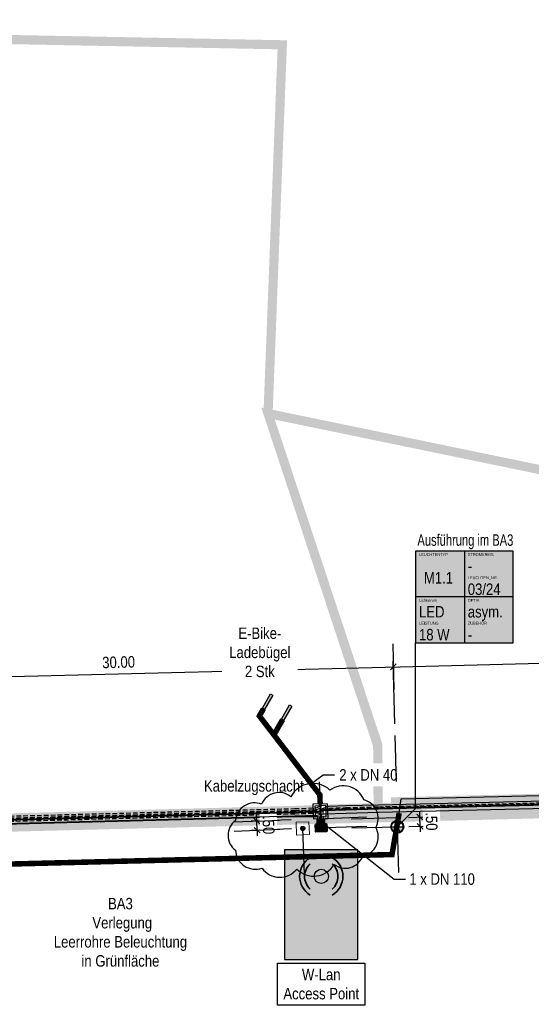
# Model space of a CAD drawing. Header units: metres. Extents: x 32339189 to 32339744, y 5702369 to 5702760.
# Tile 25 of 48: x 32339416 to 32339444, y 5702586 to 5702640. Entities that reach past the tile are written whole.
import ezdxf
from ezdxf import colors
from ezdxf.entities.mleader import LeaderData, LeaderLine
from ezdxf.enums import TextEntityAlignment as Align
from ezdxf.lldxf.tags import DXFTag
from ezdxf.math import Vec2, Vec3

# ---------------------------------------------------------------- set-up
doc = ezdxf.new("R2010")
doc.units = ezdxf.units.M
doc.header["$MEASUREMENT"] = 0
doc.linetypes.add('19', pattern=[0.5, 0.25, -0.25])
doc.linetypes.add('DASHED2', pattern=[0.375, 0.25, -0.125])
for name, color, linetype in [('LRS-Kabel', 5, 'Continuous'), ('LRS_Bauabschnitte', 10, 'Continuous'), ('LRS_BEL_M1.1_Seidenweberleuchte', 10, 'Continuous'), ('LRS_BM', 7, 'Continuous'), ('LRS_Kodierungsfahne_M1.1', 41, 'Continuous'), ('LRS_Kodierungsfahnen', 7, 'Continuous'), ('LRS_L', 7, 'Continuous'), ('LRS_rev_Be', 6, 'Continuous'), ('LRS_TXT', 7, 'Continuous')]:
    doc.layers.add(name, color=color, linetype=linetype)
doc.layers.add('LRS-Trasse und Kabelzugschächte', color=252, linetype='Continuous', lineweight=25)
doc.layers.add('LRS_Detail', color=7, linetype='Continuous', lineweight=25)
doc.styles.add('lrs-1_0250', font='ARIALN.TTF', dxfattribs={"height": 0.625})
doc.styles.add('lrs-txt', font='ARIALN.TTF', dxfattribs={"height": 1})
tags = doc.linetypes.add('2512', pattern=[0.36, 0.18, -0.18]).pattern_tags.tags
tags[6:7] = [DXFTag(74, 4), DXFTag(75, 0), DXFTag(340, '0'), DXFTag(46, 1.0), DXFTag(50, 0.0), DXFTag(44, 0.0), DXFTag(45, 0.0)]
tags[4:5] = [DXFTag(74, 4), DXFTag(75, 0), DXFTag(340, '0'), DXFTag(46, 1.0), DXFTag(50, 0.0), DXFTag(44, 0.0), DXFTag(45, 0.0)]
doc.dimstyles.new('lrs_1_0250', dxfattribs={"dimtxt": 0.625, "dimasz": 0.3125, "dimexe": 0.3125, "dimexo": 0.625, "dimgap": 0.3125, "dimtad": 1, "dimzin": 5, "dimdsep": 46, "dimtxsty": 'lrs-1_0250', "dimblk1": 'OBLIQUE', "dimblk2": 'OBLIQUE', "dimsah": 1, "dimcen": -0.3125, "dimdle": 0.3125, "dimclrd": 256, "dimclre": 256, "dimclrt": 256, "dimadec": 0, "dimazin": 0, "dimtfac": 1, "dimtix": 1, "dimtmove": 2, "dimatfit": 3, "dimldrblk": 'OBLIQUE', "dimfxl": 1, "dimtolj": 1, "dimtzin": 5, "dimlwd": -1, "dimlwe": -1, "dimarcsym": 0})

# ---------------------------------------------------------------- blocks, each defined once
blk = doc.blocks.new('KZS')
at = {"layer": 'LRS-Trasse und Kabelzugschächte'}
for points in [[(32340487.026, 5702640.324), (32340487.826, 5702640.324), (32340487.826, 5702641.124), (32340487.026, 5702641.124)], [(32340487.126, 5702640.424), (32340487.726, 5702640.424), (32340487.726, 5702641.024), (32340487.126, 5702641.024)]]:
    blk.add_lwpolyline(points, close=True, dxfattribs=at)
blk = doc.blocks.new('wlanacess')
at = {"layer": 'LRS_Detail'}
h = blk.add_hatch(color=240, dxfattribs=at)
h.dxf.hatch_style = 1
edge = h.paths.add_edge_path()
edge.add_ellipse((32340483.926, 5702648.652), major_axis=(0.194, 0), ratio=1, start_angle=0, end_angle=360)
at = {"layer": 'LRS_Detail', "color": 240}
blk.add_lwpolyline([(32340483.926, 5702647.033, 1.5, 0, 0), (32340483.926, 5702648.06, 0, 0, 0)], format="xyseb", dxfattribs=at)
blk.add_circle((32340483.926, 5702648.652), 0.194, dxfattribs=at)
at = {"layer": 'LRS_Detail', "color": 6, "lineweight": 35}
for radius, start, end in [(0.591, 120.5095, 239.4905), (0.457, 131.0801, 228.9199), (0.591, 300.5095, 59.4905), (0.457, 311.0801, 48.9199)]:
    blk.add_arc((32340483.926, 5702648.652), radius, start, end, dxfattribs=at)
blk = doc.blocks.new('_OBLIQUE')
at = {"color": 0, "linetype": 'ByBlock'}
blk.add_line((-0.5, -0.5), (0.5, 0.5), dxfattribs=at)
blk = doc.blocks.new('*D39')
at = {"layer": 'DEFPOINTS', "color": 0}
for p in [(32339436.181, 5702604.512), (32339436.275, 5702600.778), (32339406.284, 5702600.025)]:
    blk.add_point(p, dxfattribs=at)
at = {"layer": 'LRS_BM'}
for p, q in [((32339436.259, 5702601.403), (32339436.173, 5702604.824)), ((32339405.878, 5702603.75), (32339436.493, 5702604.52)), ((32339406.268, 5702600.649), (32339406.182, 5702604.071))]:
    blk.add_line(p, q, dxfattribs=at)
at = {"layer": 'LRS_BM', "xscale": 0.3125, "yscale": 0.3125, "zscale": 0.3125}
for p, rotation in [((32339436.181, 5702604.512), 1.439635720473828), ((32339406.19, 5702603.758), 181.4396357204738)]:
    blk.add_blockref('_OBLIQUE', p, dxfattribs=dict(at, rotation=rotation))
at = {"layer": 'LRS_BM', "insert": (32339421.17, 5702604.766), "char_height": 0.625, "attachment_point": 5, "rotation": 1.4396, "style": 'lrs-1_0250', "bg_fill": 3, "box_fill_scale": 1.25, "bg_fill_color": 257, "bg_fill_transparency": 0}
blk.add_mtext('\\A1;30.00', dxfattribs=at)
blk = doc.blocks.new('*D40')
at = {"layer": 'DEFPOINTS', "color": 0}
for p in [(32339436.388, 5702596.282), (32339436.4, 5702595.782)]:
    blk.add_point(p, dxfattribs=at)
at = {"layer": 'LRS_BM'}
for p, q in [((32339437.637, 5702596.313), (32339437.629, 5702596.626)), ((32339437.012, 5702596.297), (32339437.95, 5702596.321)), ((32339437.65, 5702595.813), (32339437.637, 5702596.313)), ((32339437.025, 5702595.798), (32339437.962, 5702595.821)), ((32339437.65, 5702595.813), (32339437.658, 5702595.501))]:
    blk.add_line(p, q, dxfattribs=at)
at = {"layer": 'LRS_BM', "xscale": 0.3125000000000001, "yscale": 0.3125000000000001, "zscale": 0.3125000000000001}
for p, rotation in [((32339437.637, 5702596.313), 271.4396365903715), ((32339437.65, 5702595.813), 91.43963659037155)]:
    blk.add_blockref('_OBLIQUE', p, dxfattribs=dict(at, rotation=rotation))
at = {"layer": 'LRS_BM', "insert": (32339438.275, 5702596.079), "char_height": 0.625, "attachment_point": 5, "rotation": 271.4396, "style": 'lrs-1_0250', "bg_fill": 3, "box_fill_scale": 1.25, "bg_fill_color": 257, "bg_fill_transparency": 0}
blk.add_mtext('\\A1;.50', dxfattribs=at)
at = {"layer": 'DEFPOINTS', "color": 0}
blk.add_point((32339437.637, 5702596.313), dxfattribs=at)
blk = doc.blocks.new('*D41')
at = {"layer": 'DEFPOINTS', "color": 0}
for p in [(32339466.171, 5702605.266), (32339466.265, 5702601.532), (32339436.275, 5702600.778)]:
    blk.add_point(p, dxfattribs=at)
at = {"layer": 'LRS_BM'}
for p, q in [((32339435.868, 5702604.504), (32339466.484, 5702605.274)), ((32339466.249, 5702602.157), (32339466.163, 5702605.578)), ((32339436.259, 5702601.403), (32339436.173, 5702604.824))]:
    blk.add_line(p, q, dxfattribs=at)
at = {"layer": 'LRS_BM', "xscale": 0.3125, "yscale": 0.3125, "zscale": 0.3125}
for p, rotation in [((32339466.171, 5702605.266), 1.439635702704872), ((32339436.181, 5702604.512), 181.4396357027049)]:
    blk.add_blockref('_OBLIQUE', p, dxfattribs=dict(at, rotation=rotation))
at = {"layer": 'LRS_BM', "insert": (32339451.16, 5702605.52), "char_height": 0.625, "attachment_point": 5, "rotation": 1.4396, "style": 'lrs-1_0250', "bg_fill": 3, "box_fill_scale": 1.25, "bg_fill_color": 257, "bg_fill_transparency": 0}
blk.add_mtext('\\A1;30.00', dxfattribs=at)
blk = doc.blocks.new('LRS_LF_1_250')
blk.add_hatch(color=256).paths.add_polyline_path([(0, 0), (5.333, 0), (5.333, 5), (0, 5)])
at = {"color": 7}
for p, q in [((2.667, 5), (2.667, 0)), ((5.333, 2.5), (0, 2.5))]:
    blk.add_line(p, q, dxfattribs=at)
blk.add_lwpolyline([(0, 0), (5.333, 0), (5.333, 5), (0, 5)], close=True, dxfattribs=at)
at = {"color": 7, "style": 'lrs-txt'}
for tag, height, p in [('LEUCHTENTYP', 0.156, (0.187, 4.812)), ('STROMKREIS', 0.156, (2.854, 4.812)), ('F1', 0.625, (2.854, 4.188)), ('LEUCHTEN_NR.', 0.156, (2.854, 3.546)), ('00/00', 0.625, (2.854, 2.919)), ('LAMPEN', 0.156, (0.187, 2.312)), ('OPTIK', 0.156, (2.854, 2.312)), ('-', 0.625, (0.187, 1.688)), ('-', 0.625, (2.854, 1.688)), ('LEISTUNG', 0.156, (0.187, 1.062)), ('ZUBEHÖR', 0.156, (2.854, 1.062)), ('-W', 0.625, (0.187, 0.438)), ('-', 0.625, (2.854, 0.438))]:
    blk.add_attdef(tag, text='', height=height, dxfattribs=at).set_placement(p, align=Align.MIDDLE_LEFT)
blk.add_attdef('TYP', text='', height=0.625, dxfattribs=at).set_placement((1.253, 3.543), align=Align.MIDDLE_CENTER)
blk = doc.blocks.new('_None')
blk = doc.blocks.new('LRS_Leuchte_01_1_250')
h = blk.add_hatch(color=256)
h.paths.add_polyline_path([(-0.5, 0, 1), (0.5, 0, 1)])
h.paths.add_polyline_path([(0.45, 0, -1), (-0.45, 0, -1)], flags=16)
h.paths.add_polyline_path([(0, 0), (0.225, 0.39, 0.267949), (-0.225, 0.39)], flags=16)
h.paths.add_polyline_path([(0, 0), (-0.45, 0, 0.267949), (-0.225, -0.39)], flags=0)
h.paths.add_polyline_path([(0.225, -0.39, 0.267949), (0.45, 0), (0, 0)], flags=16)
for p, q in [((-0.45, 0), (0.45, 0)), ((-0.225, -0.39), (0.225, 0.39)), ((0.225, -0.39), (-0.225, 0.39))]:
    blk.add_line(p, q)
for radius in [0.5, 0.45]:
    blk.add_circle((0, 0), radius)
blk = doc.blocks.new('*D108')
at = {"layer": 'DEFPOINTS', "color": 0}
for p in [(32339431.218, 5702596.191), (32339431.237, 5702595.692)]:
    blk.add_point(p, dxfattribs=at)
at = {"layer": 'LRS_BM'}
for p, q in [((32339430.593, 5702596.168), (32339428.407, 5702596.085)), ((32339428.719, 5702596.096), (32339428.707, 5702596.409)), ((32339428.738, 5702595.597), (32339428.719, 5702596.096)), ((32339430.612, 5702595.668), (32339428.426, 5702595.585)), ((32339428.738, 5702595.597), (32339428.75, 5702595.285))]:
    blk.add_line(p, q, dxfattribs=at)
at = {"layer": 'LRS_BM', "xscale": 0.3125, "yscale": 0.3125, "zscale": 0.3125}
for p, rotation in [((32339428.719, 5702596.096), 272.1766097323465), ((32339428.738, 5702595.597), 92.17660973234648)]:
    blk.add_blockref('_OBLIQUE', p, dxfattribs=dict(at, rotation=rotation))
at = {"layer": 'LRS_BM', "insert": (32339429.36, 5702595.871), "char_height": 0.625, "attachment_point": 5, "rotation": 272.1766, "style": 'lrs-1_0250', "bg_fill": 3, "box_fill_scale": 1.25, "bg_fill_color": 257, "bg_fill_transparency": 0}
blk.add_mtext('\\A1;.50', dxfattribs=at)
at = {"layer": 'DEFPOINTS', "color": 0}
blk.add_point((32339428.719, 5702596.096), dxfattribs=at)

msp = doc.modelspace()

# ---------------------------------------------------------------- hatches: boundary and pattern name
at = {"layer": 'LRS_Detail'}
h = msp.add_hatch(color=1, dxfattribs=at)
h.dxf.hatch_style = 1
edge = h.paths.add_edge_path()
edge.add_arc((32339431.237, 5702595.692), 0.114, 316.0502, 676.0502)
msp.add_hatch(color=254, dxfattribs=at).paths.add_polyline_path([(32339430.244, 5702588.53), (32339430.244, 5702594.53), (32339434.244, 5702594.53), (32339434.244, 5702588.53)])

# ---------------------------------------------------------------- linework, layer by layer
at = {"layer": 'LRS-Trasse und Kabelzugschächte'}
for points, const_width in [([(32339430.13, 5702601.628), (32339429.683, 5702600.848)], 0.3), ([(32339436.057, 5702596.941), (32339476.667, 5702597.918)], 0.9), ([(32339431.802, 5702596.614), (32339430.803, 5702596.576), (32339384.483, 5702595.362), (32339368.313, 5702594.212), (32339367.318, 5702594.114)], 0.7), ([(32339436.502, 5702596.532), (32339436.113, 5702594.268), (32339421.269, 5702593.901), (32339410.913, 5702593.641), (32339394.811, 5702593.236), (32339388.196, 5702593.07), (32339384.959, 5702592.989), (32339384.84, 5702592.938), (32339384.08, 5702592.612), (32339382.559, 5702591.961), (32339381.039, 5702591.31), (32339380.658, 5702591.147), (32339380.58, 5702591.113), (32339380.557, 5702591.102), (32339380.371, 5702591.012), (32339379.627, 5702590.65), (32339378.972, 5702590.331)], 0.3), ([(32339432.599, 5702596.694), (32339433.599, 5702596.732), (32339436.96, 5702596.813)], 0.6), ([(32339432.236, 5702595.73), (32339432.217, 5702596.229)], 0.5)]:
    msp.add_lwpolyline(points, dxfattribs=dict(at, const_width=const_width))
at = {"layer": 'LRS_Bauabschnitte', "color": 242, "linetype": '19', "ltscale": 20, "true_color": 0xcd2027, "const_width": 0.5}
for points in [[(32339383.619, 5702639.579), (32339391.05, 5702639.224), (32339430.118, 5702638.47), (32339429.337, 5702618.341), (32339435.331, 5702600.209), (32339435.36, 5702596.276), (32339384.529, 5702594.994, 0.096346)], [(32339505.879, 5702598.041), (32339484.532, 5702597.506), (32339435.36, 5702596.271), (32339435.331, 5702600.27), (32339429.337, 5702618.341), (32339453.815, 5702613.295), (32339481.014, 5702610.994), (32339481.848, 5702621.985, -0.137319), (32339500.15, 5702614.345, -0.141574)], [(32339384.529, 5702594.994), (32339435.36, 5702596.271), (32339484.532, 5702597.506), (32339505.879, 5702598.041), (32339504.824, 5702597.773, 0.014634), (32339497.738, 5702595.667, 0.027349), (32339485.468, 5702590.884, 0.042885), (32339454.246, 5702572.787, -0.06248), (32339468.725, 5702576.367), (32339470.236, 5702576.522, -0.065547), (32339486.438, 5702575.871), (32339486.233, 5702562.973), (32339484.22, 5702521.07), (32339400.457, 5702524.615), (32339397.767, 5702520.682), (32339397.618, 5702516.676), (32339390.638, 5702516.972), (32339390.324, 5702509.543), (32339388.225, 5702509.619), (32339388.136, 5702507.621), (32339353.964, 5702509.139)]]:
    msp.add_lwpolyline(points, format="xyb", dxfattribs=at)
at = {"layer": 'LRS_Detail', "color": 1}
msp.add_circle((32339431.237, 5702595.692), 0.114, dxfattribs=at)

# ---------------------------------------------------------------- block references
at = {"layer": 'LRS-Trasse und Kabelzugschächte', "rotation": 2.181641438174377}
msp.add_blockref('KZS', (239472.279, -1227036.201), dxfattribs=at)

# ---------------------------------------------------------------- next in the draw order: texts
at = {"layer": 'LRS_TXT', "insert": (32339432.244, 5702588.03), "char_height": 0.625, "attachment_point": 2, "style": 'lrs-1_0250', "bg_fill": 19, "box_fill_scale": 1.5, "bg_fill_color": 256, "bg_fill_transparency": 0}
msp.add_mtext('W-Lan \\PAccess Point', dxfattribs=at)

# ---------------------------------------------------------------- next in the draw order: dimensions: what is measured, and where the dimension line sits
at = {"layer": 'LRS_BM'}
dim = msp.add_aligned_dim(p1=(32339406.284, 5702600.025), p2=(32339436.275, 5702600.778), distance=3.735, dimstyle='lrs_1_0250', override={"dimtfill": 1}, dxfattribs=at)
dim.commit()
dim.dimension.update_dxf_attribs({"geometry": '*D39', "text_midpoint": (32339421.17, 5702604.766)})

# ---------------------------------------------------------------- next in the draw order: hatches: boundary and pattern name
at = {"layer": 'LRS_L'}
h = msp.add_hatch(color=256, dxfattribs=at)
h.dxf.hatch_style = 1
h.paths.add_polyline_path([(32339429.472, 5702603.035), (32339429.594, 5702602.965), (32339429.146, 5702602.184), (32339429.025, 5702602.254)])
h = msp.add_hatch(color=256, dxfattribs=at)
h.dxf.hatch_style = 1
h.paths.add_polyline_path([(32339430.517, 5702602.443), (32339430.638, 5702602.374), (32339430.19, 5702601.593), (32339430.069, 5702601.663)])

# ---------------------------------------------------------------- next in the draw order: linework, layer by layer
at = {"layer": 'LRS_Detail', "color": 1}
for points in [[(32339429.472, 5702603.035), (32339429.594, 5702602.965), (32339429.146, 5702602.184), (32339429.025, 5702602.254), (32339429.472, 5702603.035)], [(32339430.517, 5702602.443), (32339430.638, 5702602.374), (32339430.19, 5702601.593), (32339430.069, 5702601.663), (32339430.517, 5702602.443)]]:
    msp.add_lwpolyline(points, close=True, dxfattribs=at)

# ---------------------------------------------------------------- next in the draw order: texts
at = {"layer": 'LRS_TXT', "insert": (32339428.888, 5702605.301, 1), "char_height": 0.625, "width": 3.5, "attachment_point": 5, "style": 'lrs-1_0250', "bg_fill": 3, "box_fill_scale": 1.5, "bg_fill_color": 256, "bg_fill_transparency": 0}
msp.add_mtext('E-Bike-\\PLadebügel\\P2 Stk', dxfattribs=at)

# ---------------------------------------------------------------- next in the draw order: dimensions: what is measured, and where the dimension line sits
at = {"layer": 'LRS_BM'}
dim = msp.add_aligned_dim(p1=(32339436.275, 5702600.778), p2=(32339466.265, 5702601.532), distance=3.735, dimstyle='lrs_1_0250', override={"dimtfill": 1}, dxfattribs=at)
dim.commit()
dim.dimension.update_dxf_attribs({"geometry": '*D41', "text_midpoint": (32339451.16, 5702605.52)})

# ---------------------------------------------------------------- next in the draw order: linework, layer by layer
at = {"layer": 'LRS_Kodierungsfahne_M1.1', "color": 7}
msp.add_lwpolyline([(32339436.4, 5702595.782), (32339437.4, 5702596.782), (32339437.4, 5702605.833)], dxfattribs=at)

# ---------------------------------------------------------------- next in the draw order: block references
at = {"layer": 'LRS_Kodierungsfahne_M1.1'}
ref = msp.add_blockref('LRS_LF_1_250', (32339437.4, 5702605.833), dxfattribs=at)
ref.add_attrib('00/00', '03/24', dxfattribs={"layer": 'LRS_Kodierungsfahnen', "height": 0.625, "style": 'lrs-txt'}).set_placement((32339440.254, 5702608.753), align=Align.MIDDLE_LEFT)
ref.add_attrib('LEUCHTEN_NR.', 'LEUCHTEN_NR.', dxfattribs={"layer": 'LRS_Kodierungsfahnen', "height": 0.15625, "style": 'lrs-txt'}).set_placement((32339440.254, 5702609.379), align=Align.MIDDLE_LEFT)
ref.add_attrib('-', '-', dxfattribs={"layer": 'LRS_Kodierungsfahnen', "height": 0.625, "style": 'lrs-txt'}).set_placement((32339440.254, 5702606.271), align=Align.MIDDLE_LEFT)
ref.add_attrib('ZUBEHÖR', 'ZUBEHÖR', dxfattribs={"layer": 'LRS_Kodierungsfahnen', "height": 0.1562, "style": 'lrs-txt'}).set_placement((32339440.254, 5702606.896), align=Align.MIDDLE_LEFT)
ref.add_attrib('-W', '18 W', dxfattribs={"layer": 'LRS_Kodierungsfahnen', "height": 0.625, "style": 'lrs-txt'}).set_placement((32339437.588, 5702606.271), align=Align.MIDDLE_LEFT)
ref.add_attrib('LEISTUNG', 'LEISTUNG', dxfattribs={"layer": 'LRS_Kodierungsfahnen', "height": 0.1562, "style": 'lrs-txt'}).set_placement((32339437.588, 5702606.896), align=Align.MIDDLE_LEFT)
ref.add_attrib('-', 'LED', dxfattribs={"layer": 'LRS_Kodierungsfahnen', "height": 0.625, "style": 'lrs-txt'}).set_placement((32339437.588, 5702607.521), align=Align.MIDDLE_LEFT)
ref.add_attrib('LAMPEN', 'Lichtstrom', dxfattribs={"layer": 'LRS_Kodierungsfahnen', "height": 0.1562, "style": 'lrs-txt'}).set_placement((32339437.588, 5702608.146), align=Align.MIDDLE_LEFT)
ref.add_attrib('-', 'asym.', dxfattribs={"layer": 'LRS_Kodierungsfahnen', "height": 0.625, "style": 'lrs-txt'}).set_placement((32339440.254, 5702607.521), align=Align.MIDDLE_LEFT)
ref.add_attrib('OPTIK', 'OPTIK', dxfattribs={"layer": 'LRS_Kodierungsfahnen', "height": 0.1562, "style": 'lrs-txt'}).set_placement((32339440.254, 5702608.146), align=Align.MIDDLE_LEFT)
ref.add_attrib('F1', '-', dxfattribs={"layer": 'LRS_Kodierungsfahnen', "height": 0.625, "style": 'lrs-txt'}).set_placement((32339440.254, 5702610.021), align=Align.MIDDLE_LEFT)
ref.add_attrib('STROMKREIS', 'STROMKREIS', dxfattribs={"layer": 'LRS_Kodierungsfahnen', "height": 0.1562, "style": 'lrs-txt'}).set_placement((32339440.254, 5702610.646), align=Align.MIDDLE_LEFT)
ref.add_attrib('TYP', 'M1.1', dxfattribs={"layer": 'LRS_Kodierungsfahnen', "height": 0.625, "style": 'lrs-txt'}).set_placement((32339438.653, 5702609.376), align=Align.MIDDLE_CENTER)
ref.add_attrib('LEUCHTENTYP', 'LEUCHTENTYP', dxfattribs={"layer": 'LRS_Kodierungsfahnen', "height": 0.15625, "style": 'lrs-txt'}).set_placement((32339437.588, 5702610.646), align=Align.MIDDLE_LEFT)

# ---------------------------------------------------------------- next in the draw order: texts
at = {"layer": 'LRS_Kodierungsfahne_M1.1', "color": 7, "insert": (32339437.5, 5702610.933), "char_height": 0.625, "attachment_point": 7, "style": 'lrs-1_0250', "bg_fill": 3, "box_fill_scale": 1.1, "bg_fill_color": 257, "bg_fill_transparency": 0}
msp.add_mtext('{\\W0.85;Ausführung im BA3}', dxfattribs=at)

# ---------------------------------------------------------------- next in the draw order: leaders
at = {"layer": 'LRS-Trasse und Kabelzugschächte', "color": 7}
ml = msp.add_multileader_mtext('Standard', dxfattribs=at)
ml.set_content('2 x DN 40', color=7, style='lrs-1_0250')
ml.set_leader_properties(color=256, linetype='ByLayer', lineweight=30)
ml.set_arrow_properties(name='NONE')
ml.build(insert=Vec2(0, 0))
ml.multileader.update_dxf_attribs({"dogleg_length": 0.625, "arrow_head_size": 0.625})
ctx = ml.context
ctx.base_point, ctx.char_height, ctx.arrow_head_size, ctx.landing_gap_size, ctx.plane_origin = Vec3(32339432.97, 5702598.612), 0.625, 0.625, 0.312, Vec3(32339432.32, 5702601.54)
ctx.text_align_type = 2
notes = []
notes.append((ctx, [(0, (1, 1, 0), (32339432.345, 5702598.612), (1, 0), 0.625, [(0, [(32339431.657, 5702598.112)], 256, [])])]))
ctx.mtext.insert, ctx.mtext.alignment = Vec3(32339436.41, 5702598.93), 3
ctx.mtext.has_bg_fill, ctx.mtext.bg_color, ctx.mtext.bg_scale_factor, ctx.mtext.bg_transparency, ctx.mtext.use_window_bg_color = 1, -1027028792, 1.5, 0, 1
for ctx, leaders in notes:
    for number, flags, end, landing, length, lines in leaders:
        leader = LeaderData()
        leader.index, (leader.has_last_leader_line, leader.has_dogleg_vector, leader.attachment_direction) = number, flags
        leader.last_leader_point, leader.dogleg_vector, leader.dogleg_length = Vec3(end), Vec3(landing), length
        for number, points, colour, breaks in lines:
            line = LeaderLine()
            line.index, line.vertices, line.color, line.breaks = number, Vec3.list(points), colors.encode_raw_color(colour), breaks
            leader.lines.append(line)
        ctx.leaders.append(leader)

# ---------------------------------------------------------------- next in the draw order: hatches: boundary and pattern name
at = {"layer": 'LRS_Detail', "lineweight": 50}
h = msp.add_hatch(color=254, dxfattribs=at)
h.dxf.hatch_style = 1
h.paths.add_polyline_path([(32339431.928, 5702595.917), (32339431.944, 5702595.517), (32339432.544, 5702595.543), (32339432.527, 5702595.942)])

# ---------------------------------------------------------------- next in the draw order: linework, layer by layer
at = {"layer": 'LRS-Kabel', "color": 230, "linetype": 'DASHED2'}
for points in [[(32339324.598, 5702592.504), (32339327.597, 5702591.276), (32339345.346, 5702591.135, -0.046311), (32339365.511, 5702594.136), (32339366.9, 5702594.273), (32339368.296, 5702594.411), (32339384.473, 5702595.562), (32339430.796, 5702596.776), (32339431.975, 5702596.821), (32339432.141, 5702596.895), (32339432.118, 5702597.512), (32339428.837, 5702601.785), (32339429.085, 5702602.219)], [(32339324.56, 5702592.412), (32339327.577, 5702591.176), (32339345.358, 5702591.035, -0.046344), (32339365.519, 5702594.036), (32339366.91, 5702594.174), (32339368.305, 5702594.312), (32339384.478, 5702595.462), (32339430.799, 5702596.676), (32339431.998, 5702596.721), (32339432.244, 5702596.831), (32339432.217, 5702597.548), (32339429.683, 5702600.848), (32339430.13, 5702601.628)]]:
    msp.add_lwpolyline(points, format="xyb", dxfattribs=at)
for points in [[(32339435.373, 5702596.876), (32339477.018, 5702597.876), (32339477.051, 5702597.4)], [(32339432.386, 5702595.735), (32339432.347, 5702596.739), (32339432.667, 5702596.797), (32339433.596, 5702596.832), (32339435.373, 5702596.876)]]:
    msp.add_lwpolyline(points, dxfattribs=at)
at = {"layer": 'LRS-Kabel', "color": 6}
msp.add_lwpolyline([(32339432.286, 5702595.732), (32339432.246, 5702596.762), (32339432.665, 5702596.904), (32339433.593, 5702596.939), (32339435.37, 5702596.982)], dxfattribs=at)
at = {"layer": 'LRS-Trasse und Kabelzugschächte', "const_width": 0.3}
msp.add_lwpolyline([(32339429.085, 5702602.219), (32339428.864, 5702601.832), (32339432.167, 5702597.528), (32339432.186, 5702597.029)], dxfattribs=at)
at = {"layer": 'LRS_BM', "linetype": '19', "ltscale": 10}
for p, q in [((32339436.149, 5702605.762), (32339436.463, 5702593.283)), ((32339432.236, 5702595.73), (32339432.141, 5702598.228))]:
    msp.add_line(p, q, dxfattribs=at)
at = {"layer": 'LRS_Detail', "lineweight": 50}
msp.add_lwpolyline([(32339431.928, 5702595.917), (32339431.944, 5702595.517), (32339432.544, 5702595.543), (32339432.527, 5702595.942)], close=True, dxfattribs=at)
for points in [[(32339431.928, 5702595.917), (32339432.544, 5702595.543)], [(32339431.944, 5702595.517), (32339432.527, 5702595.942)]]:
    msp.add_lwpolyline(points, dxfattribs=at)
at = {"layer": 'LRS_L', "linetype": '2512', "lineweight": 15}
msp.add_lwpolyline([(32339430.873, 5702596.028), (32339430.9, 5702595.329), (32339431.6, 5702595.355), (32339431.573, 5702596.055)], close=True, dxfattribs=at)

# ---------------------------------------------------------------- next in the draw order: texts
at = {"layer": 'LRS-Trasse und Kabelzugschächte', "color": 7, "insert": (32339431.287, 5702597.514), "char_height": 0.625, "attachment_point": 9, "style": 'lrs-1_0250', "bg_fill": 3, "box_fill_scale": 1.1, "bg_fill_color": 256, "bg_fill_transparency": 0}
msp.add_mtext('Kabelzugschacht', dxfattribs=at)
at = {"layer": 'LRS_TXT', "insert": (32339421.269, 5702591.901), "char_height": 0.625, "width": 8, "attachment_point": 2, "style": 'lrs-1_0250', "bg_fill": 3, "box_fill_scale": 1.5, "bg_fill_color": 256, "bg_fill_transparency": 0}
msp.add_mtext('BA3\\P Verlegung \\PLeerrohre Beleuchtung\\Pin Grünfläche', dxfattribs=at)

# ---------------------------------------------------------------- next in the draw order: dimensions: what is measured, and where the dimension line sits
at = {"layer": 'LRS_BM'}
dim = msp.add_aligned_dim(p1=(32339436.4, 5702595.782), p2=(32339436.388, 5702596.282), distance=-1.25, dimstyle='lrs_1_0250', override={"dimtad": 1, "dimtfill": 1}, dxfattribs=at)
dim.commit()
dim.dimension.update_dxf_attribs({"geometry": '*D40', "text_midpoint": (32339438.275, 5702596.079)})

# ---------------------------------------------------------------- next in the draw order: linework, layer by layer
at = {"layer": 'LRS-Kabel', "color": 6}
for points in [[(32339435.37, 5702596.982), (32339477.116, 5702597.986), (32339477.13, 5702597.397)], [(32339476.882, 5702597.39), (32339476.873, 5702597.736), (32339435.375, 5702596.742)]]:
    msp.add_lwpolyline(points, dxfattribs=at)
at = {"layer": 'LRS-Kabel', "linetype": 'DASHED2'}
msp.add_lwpolyline([(32339476.957, 5702597.392), (32339476.947, 5702597.812), (32339435.373, 5702596.817)], dxfattribs=at)
at = {"layer": 'LRS-Kabel'}
msp.add_lwpolyline([(32339476.919, 5702597.391), (32339476.91, 5702597.774), (32339435.374, 5702596.78)], dxfattribs=at)
at = {"layer": 'LRS-Kabel', "color": 4}
msp.add_lwpolyline([(32339435.374, 5702596.573), (32339476.826, 5702597.572), (32339476.83, 5702597.388)], dxfattribs=at)
at = {"layer": 'LRS-Kabel', "color": 6}
msp.add_lwpolyline([(32339432.086, 5702595.724), (32339432.063, 5702596.327), (32339430.785, 5702596.318), (32339384.47, 5702595.105), (32339368.33, 5702593.935), (32339366.941, 5702593.797), (32339365.55, 5702593.633, 0.047614), (32339345.395, 5702590.671), (32339327.486, 5702590.813), (32339324.416, 5702592.066)], format="xyb", dxfattribs=at)
at = {"layer": 'LRS-Kabel', "color": 230, "linetype": 'DASHED2'}
msp.add_lwpolyline([(32339432.186, 5702595.728), (32339432.155, 5702596.528), (32339430.806, 5702596.476), (32339384.488, 5702595.263), (32339368.322, 5702594.113), (32339366.93, 5702593.975), (32339365.534, 5702593.837, 0.046411), (32339345.381, 5702590.835), (32339327.537, 5702590.976), (32339324.485, 5702592.226)], format="xyb", dxfattribs=at)
at = {"layer": 'LRS_BM', "linetype": '19', "ltscale": 10}
for p, q in [((32339433.888, 5702596.219), (32339438.887, 5702596.345)), ((32339433.91, 5702595.719), (32339438.908, 5702595.845))]:
    msp.add_line(p, q, dxfattribs=at)

# ---------------------------------------------------------------- next in the draw order: block references
at = {"layer": 'LRS_BEL_M1.1_Seidenweberleuchte', "xscale": 0.7000000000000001, "yscale": 0.7000000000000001, "zscale": 0.7000000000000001}
msp.add_blockref('LRS_Leuchte_01_1_250', (32339436.4, 5702595.782), dxfattribs=at)

# ---------------------------------------------------------------- next in the draw order: dimensions: what is measured, and where the dimension line sits
at = {"layer": 'LRS_BM'}
dim = msp.add_aligned_dim(p1=(32339431.237, 5702595.692), p2=(32339431.218, 5702596.191), distance=2.5, dimstyle='lrs_1_0250', override={"dimblk1": 'OBLIQUE', "dimblk2": 'OBLIQUE', "dimtfill": 1, "dimtfillclr": 0}, dxfattribs=at)
dim.commit()
dim.dimension.update_dxf_attribs({"geometry": '*D108', "text_midpoint": (32339429.36, 5702595.871)})

# ---------------------------------------------------------------- next in the draw order: linework, layer by layer
at = {"layer": 'LRS_BM', "linetype": '19', "ltscale": 10}
for p, q in [((32339431.331, 5702593.194), (32339431.142, 5702598.19)), ((32339427.47, 5702596.049), (32339434.715, 5702596.324)), ((32339427.489, 5702595.549), (32339434.734, 5702595.825))]:
    msp.add_line(p, q, dxfattribs=at)

# ---------------------------------------------------------------- next in the draw order: leaders
at = {"layer": 'LRS-Trasse und Kabelzugschächte', "color": 7}
ml = msp.add_multileader_mtext('Standard', dxfattribs=at)
ml.set_content('1 x DN 110', color=7, style='lrs-1_0250')
ml.set_leader_properties(color=256, linetype='ByLayer', lineweight=30)
ml.set_arrow_properties(name='NONE')
ml.build(insert=Vec2(0, 0))
ml.multileader.update_dxf_attribs({"dogleg_length": 0.625, "arrow_head_size": 0.625})
ctx = ml.context
ctx.base_point, ctx.char_height, ctx.arrow_head_size, ctx.landing_gap_size, ctx.plane_origin = Vec3(32339436.858, 5702592.924), 0.625, 0.625, 0.312, Vec3(32339432.96, 5702598.988)
ctx.text_align_type = 2
notes = []
notes.append((ctx, [(0, (1, 1, 0), (32339436.233, 5702592.924), (1, 0), 0.625, [(0, [(32339432.265, 5702596.061)], 256, [])])]))
ctx.mtext.insert, ctx.mtext.alignment = Vec3(32339440.64, 5702593.242), 3
ctx.mtext.has_bg_fill, ctx.mtext.bg_color, ctx.mtext.bg_scale_factor, ctx.mtext.bg_transparency, ctx.mtext.use_window_bg_color = 1, -1027028792, 1.5, 0, 1
for ctx, leaders in notes:
    for number, flags, end, landing, length, lines in leaders:
        leader = LeaderData()
        leader.index, (leader.has_last_leader_line, leader.has_dogleg_vector, leader.attachment_direction) = number, flags
        leader.last_leader_point, leader.dogleg_vector, leader.dogleg_length = Vec3(end), Vec3(landing), length
        for number, points, colour, breaks in lines:
            line = LeaderLine()
            line.index, line.vertices, line.color, line.breaks = number, Vec3.list(points), colors.encode_raw_color(colour), breaks
            leader.lines.append(line)
        ctx.leaders.append(leader)

# ---------------------------------------------------------------- next in the draw order: linework, layer by layer
at = {"layer": 'LRS-Kabel', "color": 4, "ltscale": 10}
for points in [[(32339436.473, 5702596.289), (32339436.612, 5702597.312), (32339466.103, 5702598.021), (32339466.13, 5702596.962), (32339466.391, 5702596.536), (32339466.63, 5702596.975), (32339466.603, 5702598.033), (32339477.309, 5702598.29), (32339477.33, 5702597.403)], [(32339384.959, 5702592.989), (32339406.197, 5702593.522), (32339406.17, 5702594.589), (32339406.41, 5702595.028), (32339406.67, 5702594.602), (32339406.697, 5702593.535), (32339421.269, 5702593.901), (32339436.188, 5702594.276), (32339436.3, 5702595.284), (32339436.408, 5702595.795), (32339436.473, 5702596.289)]]:
    msp.add_lwpolyline(points, dxfattribs=at)
at = {"layer": 'LRS-Kabel', "color": 6}
msp.add_lwpolyline([(32339435.375, 5702596.742), (32339433.6, 5702596.695), (32339432.403, 5702596.649), (32339432.005, 5702596.584), (32339430.804, 5702596.538), (32339384.485, 5702595.325), (32339368.316, 5702594.175), (32339366.924, 5702594.037), (32339365.53, 5702593.899, 0.04639), (32339345.374, 5702590.897), (32339327.549, 5702591.038), (32339324.509, 5702592.284)], format="xyb", dxfattribs=at)
at = {"layer": 'LRS-Kabel'}
msp.add_lwpolyline([(32339435.374, 5702596.78), (32339433.599, 5702596.732), (32339432.399, 5702596.687), (32339432.002, 5702596.621), (32339430.803, 5702596.576), (32339384.483, 5702595.362), (32339368.313, 5702594.212), (32339366.92, 5702594.074), (32339365.527, 5702593.937, 0.046377), (32339345.369, 5702590.935), (32339327.557, 5702591.076), (32339324.523, 5702592.319)], format="xyb", dxfattribs=at)
at = {"layer": 'LRS-Kabel', "linetype": 'DASHED2'}
msp.add_lwpolyline([(32339435.373, 5702596.817), (32339433.598, 5702596.77), (32339432.396, 5702596.724), (32339431.998, 5702596.659), (32339430.801, 5702596.613), (32339384.481, 5702595.4), (32339368.31, 5702594.25), (32339366.916, 5702594.112), (32339365.524, 5702593.974, 0.046365), (32339345.365, 5702590.972), (32339327.565, 5702591.113), (32339324.537, 5702592.353)], format="xyb", dxfattribs=at)
at = {"layer": 'LRS-Kabel', "color": 4}
msp.add_lwpolyline([(32339324.448, 5702592.133), (32339327.517, 5702590.876), (32339345.393, 5702590.735, -0.046444), (32339365.542, 5702593.737), (32339366.94, 5702593.875), (32339368.33, 5702594.013), (32339384.492, 5702595.163), (32339430.809, 5702596.376), (32339432.009, 5702596.422), (32339432.407, 5702596.487), (32339433.605, 5702596.532), (32339435.374, 5702596.573)], format="xyb", dxfattribs=at)
at = {"layer": 'LRS_Detail'}
msp.add_lwpolyline([(32339430.244, 5702588.53), (32339434.244, 5702588.53), (32339434.244, 5702594.53), (32339430.244, 5702594.53)], close=True, dxfattribs=at)
at = {"layer": 'LRS_rev_Be'}
msp.add_lwpolyline([(32339430.59, 5702597.425, 0.5), (32339428.987, 5702597.019, 0.5), (32339427.556, 5702596.126, 0.5), (32339427.556, 5702594.502, 0.5), (32339429.007, 5702593.528, 0.5), (32339430.915, 5702593.477, 0.5), (32339432.944, 5702593.731, 0.5), (32339434.507, 5702594.167, 0.5), (32339435.227, 5702595.75, 0.5), (32339434.568, 5702597.252, 0.5), (32339432.721, 5702597.78, 0.5)], format="xyb", close=True, dxfattribs=at)

# ---------------------------------------------------------------- next in the draw order: block references
at = {"layer": 'LRS_Detail', "xscale": 2, "yscale": 2, "zscale": 2}
msp.add_blockref('wlanacess', (-32341535.607, -5702704.228), dxfattribs=at)

doc.saveas('drawing.dxf')
